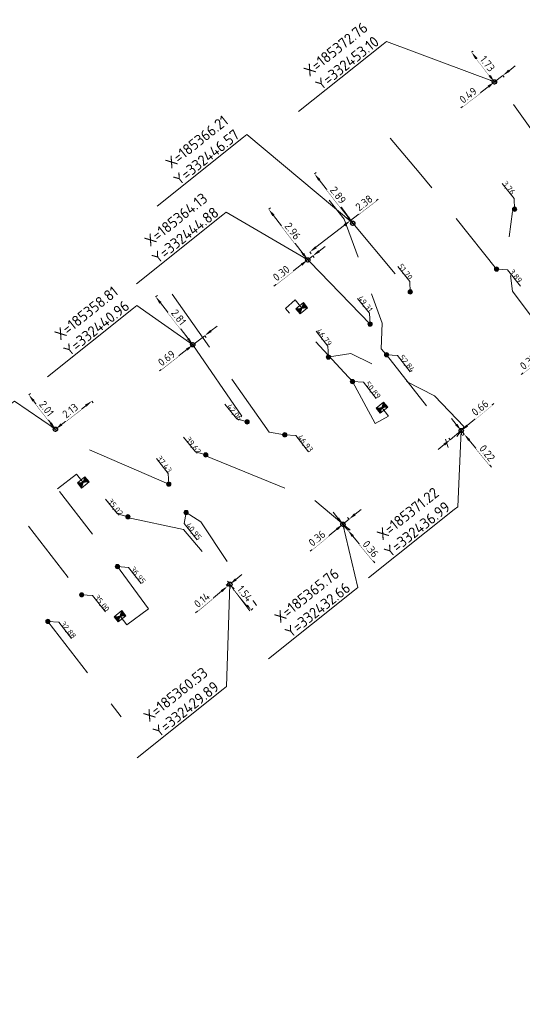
# Model space of a CAD drawing. Header units: inches. Extents: x 0 to 191500, y 0 to 342750.
# Tile 181 of 256: x 185351 to 185374, y 332410 to 332456. Entities that reach past the tile are written whole.
import ezdxf
from ezdxf import colors
from ezdxf.entities.mleader import LeaderData, LeaderLine
from ezdxf.math import Vec2, Vec3

# ---------------------------------------------------------------- set-up
doc = ezdxf.new("R2010")
doc.units = ezdxf.units.IN
doc.header["$MEASUREMENT"] = 0
for name, pattern in [('RI-GWA_HUISAANSLUITING', [23, 4, -1.8, 2.6, -1.8, 4.6, -1.8, 4.6, -1.8]), ('RI-HWA_HUISAANSLUITING', [4.8, 3, -1.8]), ('RI-HWA_KOLKAANSLUITING', [4.3, 2.5, -1.8])]:
    doc.linetypes.add(name, pattern=pattern)
doc.layers.get('0').update_dxf_attribs({"lineweight": 20})
doc.layers.get('DefPoints').update_dxf_attribs({"lineweight": 20})
for name, color, linetype, lineweight in [('ECW', 150, 'Continuous', 20), ('N-WE-RI-GWA-MAATVOERING-T25', 30, 'RI-GWA_HUISAANSLUITING', 20), ('N-WE-RI-GWA_HUISAANSLUITING_PVC_160-G', 30, 'RI-GWA_HUISAANSLUITING', 20), ('N-WE-RI-GWA_RIOOLPUT_ONTSTOPPINGSPUT-G', 30, 'Continuous', 20), ('N-WE-RI-HWA-MAATVOERING-T25', 151, 'Continuous', 20), ('N-WE-RI-HWA_HUISAANSLUITING_PVC_160-G', 150, 'RI-HWA_HUISAANSLUITING', 20), ('N-WE-RI-HWA_KOLK-S', 150, 'Continuous', 20), ('N-WE-RI-HWA_KOLKAANSLUITING_PVC_160-G', 150, 'RI-HWA_KOLKAANSLUITING', 20), ('N-WE-RI-INLAAT', 7, 'Continuous', 20), ('Tekst algemeen', 7, 'Continuous', 20)]:
    doc.layers.add(name, color=color, linetype=linetype, lineweight=lineweight)
doc.styles.add('NLCS-ISO-M100-T25', font='txt', dxfattribs={"height": 0.25})
doc.styles.add('NLCS-ISO-M200-T18', font='txt', dxfattribs={"height": 0.36})
doc.styles.add('NLCS-ISO-M200-T25', font='txt', dxfattribs={"height": 0.5})
doc.dimstyles.new('NLCS-M200-T18-PIJL_L2_H1', dxfattribs={"dimscale": 0.2, "dimtxt": 2.5, "dimasz": 1.8, "dimexe": 2, "dimexo": 2, "dimgap": 0.7, "dimtad": 1, "dimzin": 0, "dimdsep": 46, "dimtxsty": 'NLCS-ISO-M200-T18', "dimcen": 0, "dimdle": 2, "dimclrd": 256, "dimclre": 256, "dimclrt": 256, "dimadec": 1, "dimazin": 0, "dimtfac": 1, "dimtdec": 3, "dimtofl": 0, "dimtmove": 0, "dimatfit": 3, "dimfxl": 2, "dimfxlon": 1, "dimtfillclr": 256, "dimtolj": 1, "dimtzin": 0, "dimlwd": -1, "dimlwe": -1, "dimarcsym": 0})
doc.dimstyles.new('NLCS-M200-T25-OPENBOL_L0_H0', dxfattribs={"dimscale": 0.2, "dimtxt": 2.5, "dimasz": 1, "dimexe": 2, "dimexo": 0, "dimgap": 0.5, "dimtad": 1, "dimdec": 0, "dimzin": 0, "dimdsep": 46, "dimtxsty": 'NLCS-ISO-M200-T25', "dimblk": 'DOTBLANK', "dimcen": 2, "dimclrd": 256, "dimclre": 256, "dimclrt": 256, "dimadec": 0, "dimazin": 0, "dimtp": 1, "dimtm": 1, "dimtfac": 1, "dimtix": 1, "dimtofl": 0, "dimtmove": 1, "dimatfit": 3, "dimldrblk": 'DOTBLANK', "dimfxl": 1, "dimfxlon": 1, "dimtvp": 0.5, "dimtolj": 1, "dimtzin": 0, "dimlwd": -1, "dimlwe": -1, "dimarcsym": 0})
picture_1 = doc.add_image_def('image1.ecw', size_in_pixel=(220000, 285000))

# ---------------------------------------------------------------- blocks, each defined once
blk = doc.blocks.new('N-SRI-KOLK_STRAAT_450X300-SO')
h = blk.add_hatch(color=256)
h.dxf.hatch_style = 1
h.paths.add_polyline_path([(0, 0.75), (-1.125, 1.5), (-1.125, 0)])
h.paths.add_polyline_path([(1.125, 1.5), (0, 0.75), (1.125, 0)])
for p, q in [((-1.125, 0), (1.125, 1.5)), ((1.125, 0), (-1.125, 1.5))]:
    blk.add_line(p, q)
at = {"flags": 128}
blk.add_lwpolyline([(-1.125, 0), (1.125, 0), (1.125, 1.5), (-1.125, 1.5)], close=True, dxfattribs=at)
blk = doc.blocks.new('*D5164')
at = {"layer": 'DefPoints', "color": 0, "transparency": 16777216}
for p in [(185351.235, 332438.643), (185351.235, 332438.643), (185352.466, 332437.051, 66.576)]:
    blk.add_point(p, dxfattribs=at)
at = {"layer": 'N-WE-RI-GWA-MAATVOERING-T25', "transparency": 16777216}
for p, q in [((185351.235, 332438.643), (185351.314, 332438.704)), ((185352.246, 332437.336), (185351.455, 332438.358)), ((185352.545, 332437.112), (185352.545, 332437.112))]:
    blk.add_line(p, q, dxfattribs=at)
for points in [[(185351.502, 332438.395), (185351.407, 332438.322), (185351.235, 332438.643)], [(185352.293, 332437.372), (185352.198, 332437.299), (185352.466, 332437.051)]]:
    blk.add_solid(points, dxfattribs=at)
at = {"layer": 'N-WE-RI-GWA-MAATVOERING-T25', "transparency": 16777216, "insert": (185352.056, 332438.006), "char_height": 0.36, "attachment_point": 5, "rotation": 307.7165, "style": 'NLCS-ISO-M200-T18', "bg_fill": 3, "box_fill_scale": 1.25, "bg_fill_color": 256, "bg_fill_true_color": 13158600, "bg_fill_transparency": 0}
blk.add_mtext('\\A1;2.01', dxfattribs=at)
blk = doc.blocks.new('*D5165')
at = {"layer": 'DefPoints', "color": 0, "transparency": 16777216}
for p in [(185352.918, 332439.945), (185351.235, 332438.643), (185352.466, 332437.051)]:
    blk.add_point(p, dxfattribs=at)
at = {"layer": 'N-WE-RI-GWA-MAATVOERING-T25', "transparency": 16777216}
for p, q in [((185354.149, 332438.353), (185354.211, 332438.274)), ((185353.865, 332438.133), (185352.751, 332437.271)), ((185352.466, 332437.051), (185352.527, 332436.972))]:
    blk.add_line(p, q, dxfattribs=at)
for points in [[(185353.828, 332438.18), (185353.901, 332438.085), (185354.149, 332438.353)], [(185352.714, 332437.319), (185352.787, 332437.224), (185352.466, 332437.051)]]:
    blk.add_solid(points, dxfattribs=at)
at = {"layer": 'N-WE-RI-GWA-MAATVOERING-T25', "transparency": 16777216, "insert": (185353.149, 332437.908), "char_height": 0.36, "attachment_point": 5, "rotation": 37.7165, "style": 'NLCS-ISO-M200-T18', "bg_fill": 3, "box_fill_scale": 1.25, "bg_fill_color": 256, "bg_fill_true_color": 13158600, "bg_fill_transparency": 0}
blk.add_mtext('\\A1;2.13', dxfattribs=at)
blk = doc.blocks.new('*D5166')
at = {"layer": 'DefPoints', "color": 0, "transparency": 16777216}
for p in [(185357.097, 332443.178), (185357.097, 332443.178), (185358.816, 332440.956)]:
    blk.add_point(p, dxfattribs=at)
at = {"layer": 'N-WE-RI-GWA-MAATVOERING-T25', "transparency": 16777216}
for p, q in [((185357.097, 332443.178), (185357.176, 332443.239)), ((185358.596, 332441.241), (185357.318, 332442.893)), ((185358.816, 332440.956), (185358.737, 332440.895))]:
    blk.add_line(p, q, dxfattribs=at)
for points in [[(185357.365, 332442.93), (185357.27, 332442.856), (185357.097, 332443.178)], [(185358.643, 332441.278), (185358.548, 332441.204), (185358.816, 332440.956)]]:
    blk.add_solid(points, dxfattribs=at)
at = {"layer": 'N-WE-RI-GWA-MAATVOERING-T25', "transparency": 16777216, "insert": (185358.162, 332442.226), "char_height": 0.36, "attachment_point": 5, "rotation": 307.7211, "style": 'NLCS-ISO-M200-T18', "bg_fill": 3, "box_fill_scale": 1.25, "bg_fill_color": 256, "bg_fill_true_color": 13158600, "bg_fill_transparency": 0}
blk.add_mtext('\\A1;2.81', dxfattribs=at)
blk = doc.blocks.new('*D5167')
at = {"layer": 'DefPoints', "color": 0, "transparency": 16777216}
for p in [(185357.646, 332443.602), (185357.097, 332443.178), (185358.82, 332440.95)]:
    blk.add_point(p, dxfattribs=at)
at = {"layer": 'N-WE-RI-GWA-MAATVOERING-T25', "transparency": 16777216}
for p, q in [((185359.654, 332441.595), (185359.938, 332441.815)), ((185359.369, 332441.375), (185358.82, 332440.95)), ((185358.82, 332440.95), (185358.881, 332440.871)), ((185359.369, 332441.375), (185359.43, 332441.295)), ((185358.536, 332440.73), (185357.27, 332439.751))]:
    blk.add_line(p, q, dxfattribs=at)
for points in [[(185359.617, 332441.642), (185359.69, 332441.547), (185359.369, 332441.375)], [(185358.499, 332440.777), (185358.572, 332440.683), (185358.82, 332440.95)]]:
    blk.add_solid(points, dxfattribs=at)
at = {"layer": 'N-WE-RI-GWA-MAATVOERING-T25', "transparency": 16777216, "insert": (185357.601, 332440.336), "char_height": 0.36, "attachment_point": 5, "rotation": 37.7211, "style": 'NLCS-ISO-M200-T18', "bg_fill": 3, "box_fill_scale": 1.25, "bg_fill_color": 256, "bg_fill_true_color": 13158600, "bg_fill_transparency": 0}
blk.add_mtext('\\A1;0.69', dxfattribs=at)
blk = doc.blocks.new('*D5168')
at = {"layer": 'DefPoints', "color": 0, "transparency": 16777216}
for p in [(185362.322, 332447.218), (185362.322, 332447.218), (185364.13, 332444.88, 66.968)]:
    blk.add_point(p, dxfattribs=at)
at = {"layer": 'N-WE-RI-GWA-MAATVOERING-T25', "transparency": 16777216}
for p, q in [((185362.322, 332447.218), (185362.401, 332447.279)), ((185363.91, 332445.165), (185362.542, 332446.933)), ((185364.209, 332444.941), (185364.209, 332444.941))]:
    blk.add_line(p, q, dxfattribs=at)
for points in [[(185362.59, 332446.97), (185362.495, 332446.897), (185362.322, 332447.218)], [(185363.957, 332445.201), (185363.863, 332445.128), (185364.13, 332444.88)]]:
    blk.add_solid(points, dxfattribs=at)
at = {"layer": 'N-WE-RI-GWA-MAATVOERING-T25', "transparency": 16777216, "insert": (185363.432, 332446.208), "char_height": 0.36, "attachment_point": 5, "rotation": 307.7171, "style": 'NLCS-ISO-M200-T18', "bg_fill": 3, "box_fill_scale": 1.25, "bg_fill_color": 256, "bg_fill_true_color": 13158600, "bg_fill_transparency": 0}
blk.add_mtext('\\A1;2.96', dxfattribs=at)
blk = doc.blocks.new('*D5169')
at = {"layer": 'DefPoints', "color": 0, "transparency": 16777216}
for p in [(185362.557, 332447.4), (185362.322, 332447.218), (185364.13, 332444.88)]:
    blk.add_point(p, dxfattribs=at)
at = {"layer": 'N-WE-RI-GWA-MAATVOERING-T25', "transparency": 16777216}
for p, q in [((185364.65, 332445.282), (185364.935, 332445.502)), ((185364.365, 332445.062), (185364.13, 332444.88)), ((185364.365, 332445.062), (185364.427, 332444.983)), ((185363.845, 332444.66), (185362.566, 332443.67)), ((185364.13, 332444.88), (185364.191, 332444.801))]:
    blk.add_line(p, q, dxfattribs=at)
for points in [[(185364.613, 332445.329), (185364.687, 332445.234), (185364.365, 332445.062)], [(185363.809, 332444.707), (185363.882, 332444.612), (185364.13, 332444.88)]]:
    blk.add_solid(points, dxfattribs=at)
at = {"layer": 'N-WE-RI-GWA-MAATVOERING-T25', "transparency": 16777216, "insert": (185362.904, 332444.26), "char_height": 0.36, "attachment_point": 5, "rotation": 37.7171, "style": 'NLCS-ISO-M200-T18', "bg_fill": 3, "box_fill_scale": 1.25, "bg_fill_color": 256, "bg_fill_true_color": 13158600, "bg_fill_transparency": 0}
blk.add_mtext('\\A1;0.30', dxfattribs=at)
blk = doc.blocks.new('*D5170')
at = {"layer": 'DefPoints', "color": 0, "transparency": 16777216}
for p in [(185364.44, 332448.857), (185364.44, 332448.857), (185366.211, 332446.568, 67.93)]:
    blk.add_point(p, dxfattribs=at)
at = {"layer": 'N-WE-RI-GWA-MAATVOERING-T25', "transparency": 16777216}
for p, q in [((185364.44, 332448.857), (185364.52, 332448.918)), ((185365.991, 332446.853), (185364.661, 332448.572)), ((185366.29, 332446.629), (185366.29, 332446.629))]:
    blk.add_line(p, q, dxfattribs=at)
for points in [[(185364.708, 332448.609), (185364.613, 332448.535), (185364.44, 332448.857)], [(185366.038, 332446.889), (185365.943, 332446.816), (185366.211, 332446.568)]]:
    blk.add_solid(points, dxfattribs=at)
at = {"layer": 'N-WE-RI-GWA-MAATVOERING-T25', "transparency": 16777216, "insert": (185365.531, 332447.872), "char_height": 0.36, "attachment_point": 5, "rotation": 307.7225, "style": 'NLCS-ISO-M200-T18', "bg_fill": 3, "box_fill_scale": 1.25, "bg_fill_color": 256, "bg_fill_true_color": 13158600, "bg_fill_transparency": 0}
blk.add_mtext('\\A1;2.89', dxfattribs=at)
blk = doc.blocks.new('*D5171')
at = {"layer": 'DefPoints', "color": 0, "transparency": 16777216}
for p in [(185364.44, 332448.857), (185362.557, 332447.4), (185366.108, 332446.701)]:
    blk.add_point(p, dxfattribs=at)
at = {"layer": 'N-WE-RI-GWA-MAATVOERING-T25', "transparency": 16777216}
for p, q in [((185366.108, 332446.701), (185367.387, 332447.691)), ((185364.509, 332445.465), (185365.823, 332446.481)), ((185366.108, 332446.701), (185366.169, 332446.622)), ((185364.224, 332445.244), (185364.286, 332445.165))]:
    blk.add_line(p, q, dxfattribs=at)
for points in [[(185365.787, 332446.528), (185365.86, 332446.433), (185366.108, 332446.701)], [(185364.473, 332445.512), (185364.546, 332445.417), (185364.224, 332445.244)]]:
    blk.add_solid(points, dxfattribs=at)
at = {"layer": 'N-WE-RI-GWA-MAATVOERING-T25', "transparency": 16777216, "insert": (185366.731, 332447.512), "char_height": 0.36, "attachment_point": 5, "rotation": 37.7225, "style": 'NLCS-ISO-M200-T18', "bg_fill": 3, "box_fill_scale": 1.25, "bg_fill_color": 256, "bg_fill_true_color": 13158600, "bg_fill_transparency": 0}
blk.add_mtext('\\A1;2.38', dxfattribs=at)
blk = doc.blocks.new('*D5172')
at = {"layer": 'N-WE-RI-GWA-MAATVOERING-T25', "transparency": 16777216}
for p, q in [((185371.7, 332454.472), (185371.779, 332454.533)), ((185372.538, 332453.388), (185371.92, 332454.187)), ((185372.837, 332453.164), (185372.837, 332453.164))]:
    blk.add_line(p, q, dxfattribs=at)
for points in [[(185371.967, 332454.223), (185371.872, 332454.15), (185371.7, 332454.472)], [(185372.585, 332453.424), (185372.49, 332453.351), (185372.758, 332453.103)]]:
    blk.add_solid(points, dxfattribs=at)
at = {"layer": 'N-WE-RI-GWA-MAATVOERING-T25', "transparency": 16777216, "insert": (185372.434, 332453.946), "char_height": 0.36, "attachment_point": 5, "rotation": 307.7197, "style": 'NLCS-ISO-M200-T18', "bg_fill": 3, "box_fill_scale": 1.25, "bg_fill_color": 256, "bg_fill_true_color": 13158600, "bg_fill_transparency": 0}
blk.add_mtext('\\A1;1.73', dxfattribs=at)
at = {"layer": 'DefPoints', "color": 0, "transparency": 16777216}
for p in [(185371.7, 332454.472), (185371.7, 332454.472), (185372.758, 332453.103, 67.488)]:
    blk.add_point(p, dxfattribs=at)
blk = doc.blocks.new('*D5173')
at = {"layer": 'DefPoints', "color": 0, "transparency": 16777216}
for p in [(185372.088, 332454.772), (185371.7, 332454.472), (185372.758, 332453.103)]:
    blk.add_point(p, dxfattribs=at)
at = {"layer": 'N-WE-RI-GWA-MAATVOERING-T25', "transparency": 16777216}
for p, q in [((185373.431, 332453.624), (185373.716, 332453.844)), ((185373.146, 332453.403), (185372.758, 332453.103)), ((185373.146, 332453.403), (185373.208, 332453.324)), ((185372.473, 332452.883), (185371.208, 332451.904)), ((185372.758, 332453.103), (185372.819, 332453.024))]:
    blk.add_line(p, q, dxfattribs=at)
for points in [[(185373.395, 332453.671), (185373.468, 332453.576), (185373.146, 332453.403)], [(185372.437, 332452.93), (185372.51, 332452.835), (185372.758, 332453.103)]]:
    blk.add_solid(points, dxfattribs=at)
at = {"layer": 'N-WE-RI-GWA-MAATVOERING-T25', "transparency": 16777216, "insert": (185371.539, 332452.489), "char_height": 0.36, "attachment_point": 5, "rotation": 37.7197, "style": 'NLCS-ISO-M200-T18', "bg_fill": 3, "box_fill_scale": 1.25, "bg_fill_color": 256, "bg_fill_true_color": 13158600, "bg_fill_transparency": 0}
blk.add_mtext('\\A1;0.49', dxfattribs=at)
blk = doc.blocks.new('*D5212')
at = {"layer": 'N-WE-RI-GWA-MAATVOERING-T25', "transparency": 16777216}
for p, q in [((185360.608, 332429.948), (185360.608, 332429.948)), ((185360.76, 332429.607), (185361.281, 332428.972)), ((185361.51, 332428.694), (185361.587, 332428.758))]:
    blk.add_line(p, q, dxfattribs=at)
for points in [[(185360.806, 332429.645), (185360.713, 332429.569), (185360.531, 332429.885)], [(185361.327, 332429.01), (185361.235, 332428.934), (185361.51, 332428.694)]]:
    blk.add_solid(points, dxfattribs=at)
at = {"layer": 'N-WE-RI-GWA-MAATVOERING-T25', "transparency": 16777216, "insert": (185361.221, 332429.455), "char_height": 0.36, "attachment_point": 5, "rotation": 309.4084, "style": 'NLCS-ISO-M200-T18', "bg_fill": 3, "box_fill_scale": 1.25, "bg_fill_color": 256, "bg_fill_true_color": 13158600, "bg_fill_transparency": 0}
blk.add_mtext('\\A1;1.54', dxfattribs=at)
at = {"layer": 'DefPoints', "color": 0, "transparency": 16777216}
for p in [(185360.531, 332429.885, 66.443), (185361.51, 332428.694), (185361.51, 332428.694)]:
    blk.add_point(p, dxfattribs=at)
blk = doc.blocks.new('*D5213')
at = {"layer": 'DefPoints', "color": 0, "transparency": 16777216}
for p in [(185360.529, 332429.883), (185361.51, 332428.694), (185361.404, 332428.607)]:
    blk.add_point(p, dxfattribs=at)
at = {"layer": 'N-WE-RI-GWA-MAATVOERING-T25', "transparency": 16777216}
for p, q in [((185360.806, 332430.112), (185361.084, 332430.341)), ((185360.145, 332429.567), (185358.938, 332428.57)), ((185360.423, 332429.796), (185360.359, 332429.873)), ((185360.529, 332429.883), (185360.423, 332429.796)), ((185360.529, 332429.883), (185360.465, 332429.96))]:
    blk.add_line(p, q, dxfattribs=at)
for points in [[(185360.768, 332430.158), (185360.844, 332430.066), (185360.529, 332429.883)], [(185360.107, 332429.613), (185360.184, 332429.521), (185360.423, 332429.796)]]:
    blk.add_solid(points, dxfattribs=at)
at = {"layer": 'N-WE-RI-GWA-MAATVOERING-T25', "transparency": 16777216, "insert": (185359.237, 332429.155), "char_height": 0.36, "attachment_point": 5, "rotation": 39.5237, "style": 'NLCS-ISO-M200-T18', "bg_fill": 3, "box_fill_scale": 1.25, "bg_fill_color": 256, "bg_fill_true_color": 13158600, "bg_fill_transparency": 0}
blk.add_mtext('\\A1;0.14', dxfattribs=at)
blk = doc.blocks.new('*D5214')
at = {"layer": 'DefPoints', "color": 0, "transparency": 16777216}
for p in [(185365.755, 332432.659), (185365.982, 332432.384), (185365.982, 332432.384)]:
    blk.add_point(p, dxfattribs=at)
at = {"layer": 'N-WE-RI-GWA-MAATVOERING-T25', "transparency": 16777216}
for p, q in [((185365.526, 332432.937), (185365.297, 332433.215)), ((185365.755, 332432.659), (185365.678, 332432.596)), ((185365.755, 332432.659), (185365.982, 332432.384)), ((185365.982, 332432.384), (185366.059, 332432.448)), ((185366.211, 332432.107), (185367.23, 332430.872))]:
    blk.add_line(p, q, dxfattribs=at)
for points in [[(185365.572, 332432.975), (185365.48, 332432.899), (185365.755, 332432.659)], [(185366.258, 332432.145), (185366.165, 332432.068), (185365.982, 332432.384)]]:
    blk.add_solid(points, dxfattribs=at)
at = {"layer": 'N-WE-RI-GWA-MAATVOERING-T25', "transparency": 16777216, "insert": (185367.036, 332431.516), "char_height": 0.36, "attachment_point": 5, "rotation": 309.5237, "style": 'NLCS-ISO-M200-T18', "bg_fill": 3, "box_fill_scale": 1.25, "bg_fill_color": 256, "bg_fill_true_color": 13158600, "bg_fill_transparency": 0}
blk.add_mtext('\\A1;0.36', dxfattribs=at)
blk = doc.blocks.new('*D5215')
at = {"layer": 'DefPoints', "color": 0, "transparency": 16777216}
for p in [(185365.755, 332432.659), (185365.982, 332432.384), (185366.262, 332432.615)]:
    blk.add_point(p, dxfattribs=at)
at = {"layer": 'N-WE-RI-GWA-MAATVOERING-T25', "transparency": 16777216}
for p, q in [((185366.313, 332433.119), (185366.59, 332433.348)), ((185366.035, 332432.89), (185365.755, 332432.659)), ((185366.035, 332432.89), (185365.971, 332432.967)), ((185365.478, 332432.43), (185364.243, 332431.412)), ((185365.755, 332432.659), (185365.692, 332432.737))]:
    blk.add_line(p, q, dxfattribs=at)
for points in [[(185366.274, 332433.166), (185366.351, 332433.073), (185366.035, 332432.89)], [(185365.439, 332432.477), (185365.516, 332432.384), (185365.755, 332432.659)]]:
    blk.add_solid(points, dxfattribs=at)
at = {"layer": 'N-WE-RI-GWA-MAATVOERING-T25', "transparency": 16777216, "insert": (185364.556, 332432.007), "char_height": 0.36, "attachment_point": 5, "rotation": 39.5237, "style": 'NLCS-ISO-M200-T18', "bg_fill": 3, "box_fill_scale": 1.25, "bg_fill_color": 256, "bg_fill_true_color": 13158600, "bg_fill_transparency": 0}
blk.add_mtext('\\A1;0.36', dxfattribs=at)
blk = doc.blocks.new('*D5216')
at = {"layer": 'DefPoints', "color": 0, "transparency": 16777216}
for p in [(185371.223, 332436.989), (185371.361, 332436.821), (185371.361, 332436.821)]:
    blk.add_point(p, dxfattribs=at)
at = {"layer": 'N-WE-RI-GWA-MAATVOERING-T25', "transparency": 16777216}
for p, q in [((185370.994, 332437.266), (185370.765, 332437.544)), ((185371.223, 332436.989), (185371.146, 332436.925)), ((185371.223, 332436.989), (185371.361, 332436.821)), ((185371.361, 332436.821), (185371.284, 332436.758)), ((185371.59, 332436.544), (185372.619, 332435.296))]:
    blk.add_line(p, q, dxfattribs=at)
for points in [[(185371.04, 332437.305), (185370.947, 332437.228), (185371.223, 332436.989)], [(185371.636, 332436.582), (185371.544, 332436.506), (185371.361, 332436.821)]]:
    blk.add_solid(points, dxfattribs=at)
at = {"layer": 'N-WE-RI-GWA-MAATVOERING-T25', "transparency": 16777216, "insert": (185372.42, 332435.947), "char_height": 0.36, "attachment_point": 5, "rotation": 309.5219, "style": 'NLCS-ISO-M200-T18', "bg_fill": 3, "box_fill_scale": 1.25, "bg_fill_color": 256, "bg_fill_true_color": 13158600, "bg_fill_transparency": 0}
blk.add_mtext('\\A1;0.22', dxfattribs=at)
blk = doc.blocks.new('*D5217')
at = {"layer": 'DefPoints', "color": 0, "transparency": 16777216}
for p in [(185371.223, 332436.989), (185370.85, 332436.4), (185371.361, 332436.821)]:
    blk.add_point(p, dxfattribs=at)
at = {"layer": 'N-WE-RI-GWA-MAATVOERING-T25', "transparency": 16777216}
for p, q in [((185371.5, 332437.218), (185372.735, 332438.236)), ((185370.712, 332436.567), (185371.223, 332436.989)), ((185371.223, 332436.989), (185371.159, 332437.066)), ((185370.712, 332436.567), (185370.648, 332436.644)), ((185370.434, 332436.338), (185370.157, 332436.109))]:
    blk.add_line(p, q, dxfattribs=at)
for points in [[(185371.462, 332437.264), (185371.539, 332437.171), (185371.223, 332436.989)], [(185370.396, 332436.384), (185370.472, 332436.292), (185370.712, 332436.567)]]:
    blk.add_solid(points, dxfattribs=at)
at = {"layer": 'N-WE-RI-GWA-MAATVOERING-T25', "transparency": 16777216, "insert": (185372.091, 332438.042), "char_height": 0.36, "attachment_point": 5, "rotation": 39.5219, "style": 'NLCS-ISO-M200-T18', "bg_fill": 3, "box_fill_scale": 1.25, "bg_fill_color": 256, "bg_fill_true_color": 13158600, "bg_fill_transparency": 0}
blk.add_mtext('\\A1;0.66', dxfattribs=at)
blk = doc.blocks.new('*D5219')
at = {"layer": 'DefPoints', "color": 0, "transparency": 16777216}
for p in [(185375.542, 332440.808), (185378.924, 332436.579), (185379.2, 332436.8)]:
    blk.add_point(p, dxfattribs=at)
at = {"layer": 'N-WE-RI-GWA-MAATVOERING-T25', "transparency": 16777216}
for p, q in [((185376.1, 332441.254), (185376.381, 332441.479)), ((185375.818, 332441.029), (185375.542, 332440.808)), ((185375.818, 332441.029), (185375.756, 332441.107)), ((185375.261, 332440.583), (185373.998, 332439.573)), ((185375.542, 332440.808), (185375.48, 332440.886))]:
    blk.add_line(p, q, dxfattribs=at)
for points in [[(185376.062, 332441.301), (185376.137, 332441.207), (185375.818, 332441.029)], [(185375.223, 332440.63), (185375.298, 332440.536), (185375.542, 332440.808)]]:
    blk.add_solid(points, dxfattribs=at)
at = {"layer": 'N-WE-RI-GWA-MAATVOERING-T25', "transparency": 16777216, "insert": (185374.326, 332440.169), "char_height": 0.36, "attachment_point": 5, "rotation": 38.6458, "style": 'NLCS-ISO-M200-T18', "bg_fill": 3, "box_fill_scale": 1.25, "bg_fill_color": 256, "bg_fill_true_color": 13158600, "bg_fill_transparency": 0}
blk.add_mtext('\\A1;0.35', dxfattribs=at)
blk = doc.blocks.new('_DotBlank')
at = {"color": 0, "linetype": 'ByBlock', "lineweight": -2}
blk.add_line((-0.5, 0), (-1, 0), dxfattribs=at)
blk.add_circle((0, 0), 0.5, dxfattribs=at)
blk = doc.blocks.new('A$C2C270354')
h = blk.add_hatch(color=256)
h.dxf.hatch_style = 1
edge = h.paths.add_edge_path()
edge.add_arc((0, 0), 0.1, 0, 360)
blk.add_circle((0, 0), 0.1)

msp = doc.modelspace()

# ---------------------------------------------------------------- linework, layer by layer
at = {"layer": 'N-WE-RI-GWA-MAATVOERING-T25', "flags": 128}
for points, elevation in [([(185373.68984, 332447.21523), (185373.66613, 332447.71387), (185373.11785, 332448.40162)], 0.99725), ([(185368.86578, 332443.38799), (185368.84207, 332443.88664), (185368.29379, 332444.57439)], 0.29425), ([(185367.00623, 332441.91383), (185366.98252, 332442.41247), (185366.43424, 332443.10022)], 0.29425), ([(185365.08512, 332440.38946), (185365.06141, 332440.8881), (185364.51313, 332441.57585)], -0.067), ([(185361.32562, 332437.39135), (185360.84479, 332437.52558), (185360.29651, 332438.21333)], 0.29425), ([(185359.41474, 332435.86436), (185358.93391, 332435.99859), (185358.38563, 332436.68634)], 0.29425), ([(185357.70493, 332434.51323), (185357.68122, 332435.01188), (185357.13294, 332435.69963)], 66.576), ([(185355.81346, 332433.00299), (185355.33264, 332433.13722), (185354.78436, 332433.82497)], 0.29425)]:
    msp.add_lwpolyline(points, dxfattribs=dict(at, elevation=elevation))
at = {"layer": 'N-WE-RI-GWA_HUISAANSLUITING_PVC_160-G', "flags": 128}
for points, elevation in [([(185375.50012, 332448.62803), (185375.425, 332449.534), (185373.403, 332452.393), (185372.758, 332453.103)], 67.488), ([(185365.655, 332447.347), (185366.211, 332446.568), (185368.86549, 332443.39403)], 67.93), ([(185375.542, 332440.808), (185373.585, 332443.435), (185373.368, 332445.402), (185373.59628, 332447.1176)], 67.292), ([(185364.143, 332444.861), (185363.82039, 332445.24674)], 66.968), ([(185367.00623, 332441.91383), (185364.143, 332444.861)], 66.968), ([(185366.124, 332440.55), (185365.048, 332440.378)], 67.085), ([(185371.01667, 332436.7128), (185371.353, 332437.163), (185369.991, 332438.601), (185366.124, 332440.55)], 67.762), ([(185357.705, 332434.51187), (185353.013, 332436.55), (185352.824, 332436.713), (185352.466, 332437.051), (185352.33297, 332437.16762)], 66.576), ([(185359.37153, 332435.83507), (185364.451, 332433.756)], 67.152), ([(185364.451, 332433.756), (185366.09076, 332432.37734)], 67.152), ([(185355.77536, 332432.97185), (185358.391, 332432.41), (185360.531, 332429.885), (185361.45225, 332428.651)], 66.443)]:
    msp.add_lwpolyline(points, dxfattribs=dict(at, elevation=elevation))
for points in [[(185358.81993, 332440.94996), (185358.43799, 332441.46736)], [(185358.81576, 332440.95604), (185361.28558, 332437.35901)]]:
    msp.add_lwpolyline(points, dxfattribs=at)
at = {"layer": 'N-WE-RI-HWA-MAATVOERING-T25', "flags": 128}
for points, elevation in [([(185372.8639, 332444.44513), (185373.36717, 332444.41157), (185373.95596, 332443.65882)], 66.801), ([(185367.77607, 332440.48541), (185368.27934, 332440.45185), (185368.86813, 332439.6991)], 67.268), ([(185366.19792, 332439.25416), (185366.70119, 332439.22059), (185367.28998, 332438.46785)], 67.268), ([(185363.07146, 332436.79159), (185363.57473, 332436.75803), (185364.16352, 332436.00528)], 66.437), ([(185358.50467, 332433.20487), (185358.42121, 332432.69297), (185359.01, 332431.94022)], 66.413), ([(185355.33633, 332430.69898), (185355.8396, 332430.66542), (185356.42839, 332429.91267)], 67.121), ([(185353.6817, 332429.3957), (185354.18497, 332429.36214), (185354.77376, 332428.60939)], 66.437), ([(185352.11823, 332428.16699), (185352.6215, 332428.13342), (185353.21029, 332427.38068)], 66.437)]:
    msp.add_lwpolyline(points, dxfattribs=dict(at, elevation=elevation))
at = {"layer": 'N-WE-RI-HWA_HUISAANSLUITING_PVC_160-G', "flags": 128}
for points, elevation in [([(185372.85691, 332444.45409), (185369.283, 332448.92), (185367.40501, 332451.15001)], 66.801), ([(185367.76908, 332440.49437), (185367.52392, 332440.76765), (185367.569, 332441.956), (185365.814, 332446.763), (185364.26146, 332448.71843)], 67.636), ([(185362.348, 332436.914), (185357.646, 332443.602)], 66.889), ([(185367.76908, 332440.49437), (185370.28, 332437.276), (185370.62005, 332436.20643)], 67.268), ([(185363.06833, 332436.7918), (185362.348, 332436.914)], 66.889), ([(185348.28058, 332436.35866), (185353.67857, 332429.39591)], 67.872), ([(185358.50838, 332433.20013), (185359.18915, 332432.77311), (185361.75568, 332428.901)], 66.413), ([(185352.1195, 332428.1679), (185355.49832, 332423.75897)], 66.498)]:
    msp.add_lwpolyline(points, dxfattribs=dict(at, elevation=elevation))
at = {"layer": 'N-WE-RI-HWA_KOLKAANSLUITING_PVC_160-G', "flags": 128}
for points, elevation in [([(185363.85325, 332442.64467), (185363.54156, 332443.03564), (185363.09424, 332442.62404)], 67.121), ([(185366.19478, 332439.25437), (185363.09424, 332442.62404)], 67.268), ([(185366.19478, 332439.25437), (185367.24504, 332437.32134)], 67.268), ([(185353.74912, 332434.58957), (185353.43744, 332434.98053), (185352.55744, 332434.3019)], 67.121), ([(185356.76816, 332428.756), (185355.275, 332430.778), (185352.55744, 332434.3019)], 67.121), ([(185355.76625, 332428.01614), (185356.76816, 332428.756)], 67.895), ([(185355.45504, 332428.40748), (185355.76625, 332428.01614)], 67.895)]:
    msp.add_lwpolyline(points, dxfattribs=dict(at, elevation=elevation))
msp.add_lwpolyline([(185367.5539, 332438.04945), (185367.86558, 332437.65849), (185367.24504, 332437.32134)], dxfattribs=at)

# ---------------------------------------------------------------- block references
at = {"layer": 'N-WE-RI-HWA_KOLK-S', "xscale": 0.2, "yscale": 0.2, "zscale": 0.2, "rotation": 218.5621710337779}
for p in [(185363.75974, 332442.76196, 67.121), (185367.4604, 332438.16674), (185353.65562, 332434.70686, 67.121), (185355.36132, 332428.52475, 67.895)]:
    msp.add_blockref('N-SRI-KOLK_STRAAT_450X300-SO', p, dxfattribs=at)
at = {"layer": 'N-WE-RI-INLAAT', "rotation": 0.06357443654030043}
for p in [(185373.68984, 332447.21523, 0.99725), (185372.85691, 332444.45409, 66.801), (185368.86646, 332443.39403, 0.29425), (185367.00623, 332441.91383, 0.29425), (185365.08478, 332440.38388, 67.085), (185367.76908, 332440.49437, 67.268), (185366.19478, 332439.25437, 67.268), (185361.32562, 332437.39135, 0.29425), (185363.06833, 332436.7918, 66.889), (185359.41474, 332435.86436, 0.29425), (185357.705, 332434.51187, 0.29425), (185358.50838, 332433.20013, 66.413), (185355.81346, 332433.00299, 0.29425), (185355.3332, 332430.69919, 67.121), (185353.67857, 332429.39591, 66.437), (185352.1186, 332428.1672, 66.437)]:
    msp.add_blockref('A$C2C270354', p, dxfattribs=at)

# ---------------------------------------------------------------- texts
at = {"layer": 'N-WE-RI-GWA-MAATVOERING-T25', "style": 'NLCS-ISO-M100-T25'}
for s, p in [('3,76', (185373.11785, 332448.40162, 0.99725)), ('51,70', (185368.29379, 332444.57439, 0.29425)), ('49,31', (185366.43424, 332443.10022, 0.29425)), ('46,79', (185364.51313, 332441.57585, -0.067)), ('42,06', (185360.38378, 332438.10386, 0.29425)), ('39,62', (185358.4729, 332436.57687, 0.29425)), ('37.43', (185357.13294, 332435.69963, 66.576)), ('35,02', (185354.87163, 332433.7155, 0.29425))]:
    msp.add_text(s, height=0.25, rotation=308.56, dxfattribs=at).set_placement(p)
at = {"layer": 'N-WE-RI-HWA-MAATVOERING-T25', "style": 'NLCS-ISO-M100-T25'}
for s, p in [('3.89', (185373.43408, 332444.32619, 64.305)), ('52,84', (185368.34626, 332440.36647, 64.772)), ('50,89', (185366.7681, 332439.13521, 64.772)), ('46,93', (185363.64165, 332436.67265, 63.941)), ('40,95', (185358.48813, 332432.60759, 63.917)), ('36,95', (185355.90651, 332430.58004, 64.625)), ('35,00', (185354.25188, 332429.27676, 63.941)), ('32,88', (185352.68841, 332428.04805, 63.941))]:
    msp.add_text(s, height=0.25, rotation=308.56, dxfattribs=at).set_placement(p)
at = {"layer": 'Tekst algemeen', "char_height": 0.5, "attachment_point": 9, "rotation": 38.562171, "style": 'NLCS-ISO-M200-T25'}
for s, insert in [('X=185372.76\\PY=332453.10', (185367.47427, 332454.86641)), ('X=185366.21\\PY=332446.57', (185361.02202, 332450.55933)), ('X=185364.13\\PY=332444.88', (185360.06799, 332446.97227, 66.968)), ('X=185358.81\\PY=332440.96', (185355.93566, 332442.65799)), ('X=185360.53\\PY=332429.89', (185360.07984, 332425.0461))]:
    msp.add_mtext(s, dxfattribs=dict(at, insert=insert))

# ---------------------------------------------------------------- pictures from other files: only their frames are drawn
at = {"layer": 'ECW'}
image = msp.add_image(picture_1, insert=(180500, 328500), size_in_units=(11000, 14250), dxfattribs=at)
image.dxf.flags = 7

# ---------------------------------------------------------------- next in the draw order: dimensions: what is measured, and where the dimension line sits
at = {"layer": 'N-WE-RI-GWA-MAATVOERING-T25'}
for p1, p2, distance, picture, middle in [((185372.758, 332453.103, 67.488), (185371.69952, 332454.47154), 0, '*D5172', (185372.43443, 332453.94634)), ((185364.13026, 332444.87975, 66.968), (185362.32183, 332447.21813), 0, '*D5168', (185363.43172, 332446.208)), ((185358.81576, 332440.95604), (185357.09739, 332443.17766), 0, '*D5166', (185358.16223, 332442.22592)), ((185379.2, 332436.8), (185378.92355, 332436.57895), -5.41477, '*D5219', (185374.32637, 332440.16888)), ((185352.466, 332437.051, 66.576), (185351.23467, 332438.6432), 0, '*D5164', (185352.05601, 332438.00616)), ((185371.22277, 332436.98869), (185371.36079, 332436.82139), 0, '*D5216', (185372.41954, 332435.94658)), ((185365.75527, 332432.65942), (185365.9823, 332432.38424), 0, '*D5214', (185367.03562, 332431.51608)), ((185360.531, 332429.885, 66.443), (185361.50953, 332428.69407), 0, '*D5212', (185361.22115, 332429.45459))]:
    dim = msp.add_aligned_dim(p1=p1, p2=p2, distance=distance, dimstyle='NLCS-M200-T18-PIJL_L2_H1', override={"dimexe": 0.5, "dimgap": 0.4, "dimdle": 0.5, "dimtofl": 1, "dimfxl": 0, "dimtfill": 1}, dxfattribs=at)
    dim.commit()
    dim.dimension.update_dxf_attribs({"geometry": picture, "text_midpoint": middle})

# ---------------------------------------------------------------- next in the draw order: texts
at = {"layer": 'Tekst algemeen', "insert": (185366.14796, 332429.62533), "char_height": 0.5, "attachment_point": 9, "rotation": 38.562171, "style": 'NLCS-ISO-M200-T25'}
msp.add_mtext('X=185365.76\\PY=332432.66', dxfattribs=at)

# ---------------------------------------------------------------- next in the draw order: dimensions: what is measured, and where the dimension line sits
at = {"layer": 'N-WE-RI-GWA-MAATVOERING-T25'}
for p1, p2, distance, picture, middle in [((185372.088, 332454.772), (185371.69952, 332454.47154), 1.73011, '*D5173', (185371.53897, 332452.48885)), ((185362.557, 332447.4), (185362.32183, 332447.21813), 2.95609, '*D5169', (185362.90443, 332444.26041)), ((185357.646, 332443.602), (185357.09739, 332443.17766), 2.81599, '*D5167', (185357.60125, 332440.33604)), ((185352.918, 332439.945), (185351.23467, 332438.6432), 2.01278, '*D5165', (185353.14861, 332437.90757)), ((185370.85, 332436.4), (185371.36079, 332436.82139), 0.21688, '*D5217', (185372.09097, 332438.04199)), ((185366.262, 332432.615), (185365.9823, 332432.38424), -0.35674, '*D5215', (185364.55618, 332432.0072))]:
    dim = msp.add_aligned_dim(p1=p1, p2=p2, distance=distance, dimstyle='NLCS-M200-T18-PIJL_L2_H1', override={"dimexe": 0.5, "dimgap": 0.4, "dimdle": 0.5, "dimtofl": 1, "dimfxl": 0, "dimtfill": 1}, dxfattribs=at)
    dim.commit()
    dim.dimension.update_dxf_attribs({"geometry": picture, "text_midpoint": middle})
dim = msp.add_linear_dim(base=(185360.52861, 332429.88303), p1=(185361.404, 332428.607), p2=(185361.50953, 332428.69407), angle=39.523684, dimstyle='NLCS-M200-T18-PIJL_L2_H1', override={"dimexe": 0.5, "dimgap": 0.4, "dimdle": 0.5, "dimtofl": 1, "dimfxl": 0, "dimtfill": 1}, dxfattribs=at)
dim.commit()
dim.dimension.update_dxf_attribs({"geometry": '*D5213', "text_midpoint": (185359.40267, 332428.95409), "dimtype": 161})

# ---------------------------------------------------------------- next in the draw order: linework, layer by layer
at = {"layer": 'N-WE-RI-GWA_RIOOLPUT_ONTSTOPPINGSPUT-G'}
for p, q in [((185372.84813, 332453.14633, 67.488), (185372.66787, 332453.05967, 67.488)), ((185372.71467, 332453.19313, 67.488), (185372.80133, 332453.01287, 67.488)), ((185364.22038, 332444.92307, 66.968), (185364.04013, 332444.83642, 66.968)), ((185358.90612, 332441.00011), (185358.72587, 332440.91346)), ((185358.77267, 332441.04691), (185358.85932, 332440.86666)), ((185352.55613, 332437.09433, 66.576), (185352.37587, 332437.00767, 66.576)), ((185352.42267, 332437.14113, 66.576), (185352.50933, 332436.96087, 66.576)), ((185371.3129, 332437.03201), (185371.13265, 332436.94536)), ((185371.17945, 332437.07881), (185371.2661, 332436.89856)), ((185365.71194, 332432.74954), (185365.7986, 332432.56929)), ((185365.84539, 332432.70274), (185365.66514, 332432.61609)), ((185360.62113, 332429.92833, 66.443), (185360.44087, 332429.84167, 66.443)), ((185360.48767, 332429.97513, 66.443), (185360.57433, 332429.79487, 66.443))]:
    msp.add_line(p, q, dxfattribs=at)
for centre in [(185372.758, 332453.103, 67.488), (185358.81599, 332440.95678), (185352.466, 332437.051, 66.576), (185371.22277, 332436.98869), (185365.75527, 332432.65942), (185360.531, 332429.885, 66.443)]:
    msp.add_circle(centre, 0.1, dxfattribs=at)

# ---------------------------------------------------------------- next in the draw order: texts
at = {"layer": 'Tekst algemeen', "insert": (185370.76021, 332433.35992), "char_height": 0.5, "attachment_point": 9, "rotation": 38.562171, "style": 'NLCS-ISO-M200-T25'}
msp.add_mtext('X=185371.22\\PY=332436.99', dxfattribs=at)

# ---------------------------------------------------------------- next in the draw order: dimensions: what is measured, and where the dimension line sits
at = {"layer": 'N-WE-RI-GWA-MAATVOERING-T25'}
dim = msp.add_aligned_dim(p1=(185366.211, 332446.568, 67.93), p2=(185364.44049, 332448.85691), distance=0, dimstyle='NLCS-M200-T18-PIJL_L2_H1', override={"dimexe": 0.5, "dimgap": 0.4, "dimdle": 0.5, "dimtofl": 1, "dimfxl": 0, "dimtfill": 1}, dxfattribs=at)
dim.commit()
dim.dimension.update_dxf_attribs({"geometry": '*D5170', "text_midpoint": (185365.5314, 332447.87153)})

# ---------------------------------------------------------------- next in the draw order: leaders
at = {"layer": 'Tekst algemeen', "annotation_type": 0, "has_hookline": 1, "hookline_direction": 1, "horizontal_direction": (0.781932, 0.623363, 0)}
for points, text_width in [([(185372.758, 332453.103), (185367.77118, 332454.97523), (185367.6148, 332454.85055)], 4.90476), ([(185358.81477, 332440.95696), (185356.23258, 332442.76681), (185356.07619, 332442.64213)], 4.97619), ([(185352.466, 332437.051), (185350.56804, 332438.34523), (185350.41166, 332438.22056)], 5), ([(185371.22277, 332436.98869), (185371.05712, 332433.46873), (185370.90074, 332433.34406)], 4.97619), ([(185365.75527, 332432.65942), (185366.44488, 332429.73415), (185366.28849, 332429.60948)], 4.97619), ([(185360.53073, 332429.88547), (185360.37676, 332425.15491), (185360.22037, 332425.03024)], 4.97619)]:
    msp.add_leader(points, dimstyle='NLCS-M200-T25-OPENBOL_L0_H0', dxfattribs=dict(at, text_width=text_width))

# ---------------------------------------------------------------- next in the draw order: dimensions: what is measured, and where the dimension line sits
at = {"layer": 'N-WE-RI-GWA-MAATVOERING-T25'}
dim = msp.add_linear_dim(base=(185366.10799, 332446.70117), p1=(185362.557, 332447.4), p2=(185364.44049, 332448.85691), angle=37.722484, dimstyle='NLCS-M200-T18-PIJL_L2_H1', override={"dimexe": 0.5, "dimgap": 0.4, "dimdle": 0.5, "dimtofl": 1, "dimfxl": 0, "dimtfill": 1}, dxfattribs=at)
dim.commit()
dim.dimension.update_dxf_attribs({"geometry": '*D5171', "text_midpoint": (185366.88993, 332447.30602), "dimtype": 161})

# ---------------------------------------------------------------- next in the draw order: linework, layer by layer
at = {"layer": 'N-WE-RI-GWA_RIOOLPUT_ONTSTOPPINGSPUT-G'}
for p, q in [((185366.30113, 332446.61133, 67.93), (185366.12087, 332446.52467, 67.93)), ((185366.16767, 332446.65813, 67.93), (185366.25433, 332446.47787, 67.93)), ((185364.08693, 332444.96987, 66.968), (185364.17359, 332444.78962, 66.968))]:
    msp.add_line(p, q, dxfattribs=at)
for centre in [(185366.211, 332446.568, 67.93), (185364.13026, 332444.87975, 66.968)]:
    msp.add_circle(centre, 0.1, dxfattribs=at)

# ---------------------------------------------------------------- next in the draw order: leaders
at = {"layer": 'Tekst algemeen', "annotation_type": 0, "has_hookline": 1, "hookline_direction": 1, "text_width": 5, "horizontal_direction": (0.781932, 0.623363, 0)}
for points in [[(185366.211, 332446.568), (185361.31894, 332450.66815), (185361.16255, 332450.54347)], [(185364.12752, 332444.87951, 66.968), (185360.3649, 332447.08108, 66.968), (185360.20852, 332446.95641, 66.968)]]:
    msp.add_leader(points, dimstyle='NLCS-M200-T25-OPENBOL_L0_H0', dxfattribs=at)
at = {"layer": 'Tekst algemeen'}
ml = msp.add_multileader_mtext('Standard', dxfattribs=at)
ml.set_content('Grindkoffer', color=256)
ml.set_leader_properties()
ml.build(insert=Vec2(0, 0))
ml.multileader.update_dxf_attribs({"text_right_attachment_type": 6, "dogleg_length": 0.2, "arrow_head_size": 5})
ctx = ml.context
ctx.base_point, ctx.char_height, ctx.arrow_head_size, ctx.landing_gap_size, ctx.plane_origin, ctx.plane_x_axis, ctx.plane_y_axis = Vec3(185789.34017, 332982.33236), 0.5, 5, 0.2, Vec3(185787.00548, 332984.05412), Vec3(0.99520618, 0.0977991), Vec3(-0.0977991, 0.99520618)
ctx.right_attachment = 6
notes = []
notes.append((ctx, [(0, (0, 0, 0), (0, 0), (1, 0), 1, [])]))
ctx.mtext.insert, ctx.mtext.text_direction, ctx.mtext.rotation, ctx.mtext.flow_direction = Vec3(185789.51476, 332982.60072), Vec3(0.99520618, 0.0977991), 0.09795567, 5
for ctx, leaders in notes:
    for number, flags, end, landing, length, lines in leaders:
        leader = LeaderData()
        leader.index, (leader.has_last_leader_line, leader.has_dogleg_vector, leader.attachment_direction) = number, flags
        leader.last_leader_point, leader.dogleg_vector, leader.dogleg_length = Vec3(end), Vec3(landing), length
        for number, points, colour, breaks in lines:
            line = LeaderLine()
            line.index, line.vertices, line.color, line.breaks = number, Vec3.list(points), colors.encode_raw_color(colour), breaks
            leader.lines.append(line)
        ctx.leaders.append(leader)

doc.saveas('drawing.dxf')
